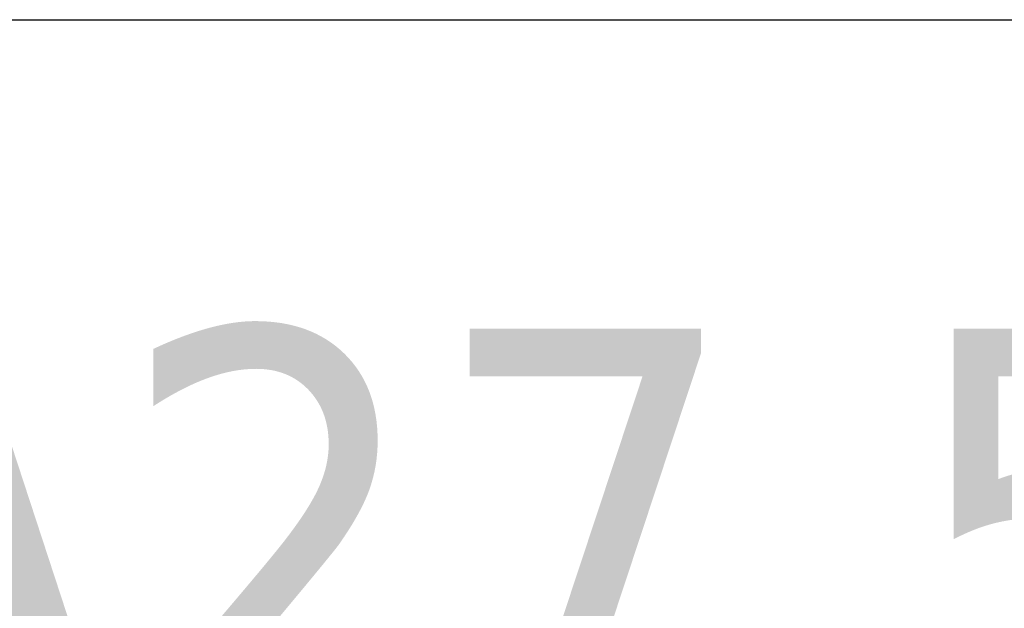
# Model space of a CAD drawing. Header units: metres. Extents: x 391.1 to 427.5, y 12.8 to 28.4.
# Tile 135 of 234: x 406.224 to 406.577, y 27.499 to 27.71. Entities that reach past the tile are written whole.
import ezdxf

# ---------------------------------------------------------------- set-up
doc = ezdxf.new("R2010")
doc.units = ezdxf.units.M
for name, color, linetype, lineweight in [('A-WALL-____-MCUT', 7, 'Continuous', 25), ('A-WALL-____-OTLN', 7, 'Continuous', 25), ('E-LITE-EQPM-IDEN', 7, 'Continuous', 30)]:
    doc.layers.add(name, color=color, linetype=linetype, lineweight=lineweight)
doc.styles.add('Tahoma_4', font='tahoma.ttf', dxfattribs={"height": 0.15})

# ---------------------------------------------------------------- blocks, each defined once
blk = doc.blocks.new('Family - Evans PA-152288-03_ENLLUMENAT_P0A')
at = {"layer": 'A-WALL-____-MCUT', "color": 253, "true_color": 0xaaaaaa}
blk.add_line((0, 0), (3.00106, 0), dxfattribs=at)
at = {"layer": 'A-WALL-____-OTLN', "color": 253, "true_color": 0xaaaaaa}
blk.add_line((0, 0), (3.00106, 0), dxfattribs=at)
at = {"layer": 'A-WALL-____-OTLN', "color": 253, "lineweight": 18, "true_color": 0xaaaaaa}
blk.add_line((0, 0), (3.00106, 0), dxfattribs=at)
blk = doc.blocks.new('LONDR55-XX_ZZ-ARQ-CAA-M3D-Londres55_ifc-1-03_ENLLUMENAT_P0A')
at = {"layer": 'A-WALL-____-OTLN', "color": 253, "lineweight": 18, "true_color": 0xaaaaaa}
blk.add_blockref('Family - Evans PA-152288-03_ENLLUMENAT_P0A', (405.77587, 27.70959), dxfattribs=at)

msp = doc.modelspace()

# ---------------------------------------------------------------- block references
at = {"lineweight": 5}
msp.add_blockref('LONDR55-XX_ZZ-ARQ-CAA-M3D-Londres55_ifc-1-03_ENLLUMENAT_P0A', (0, 0), dxfattribs=at)

# ---------------------------------------------------------------- texts
at = {"layer": 'E-LITE-EQPM-IDEN', "insert": (406.03877, 27.59902), "char_height": 0.15, "width": 0.7375525, "attachment_point": 1, "style": 'Tahoma_4'}
msp.add_mtext('LA27.5', dxfattribs=at)

doc.saveas('drawing.dxf')
